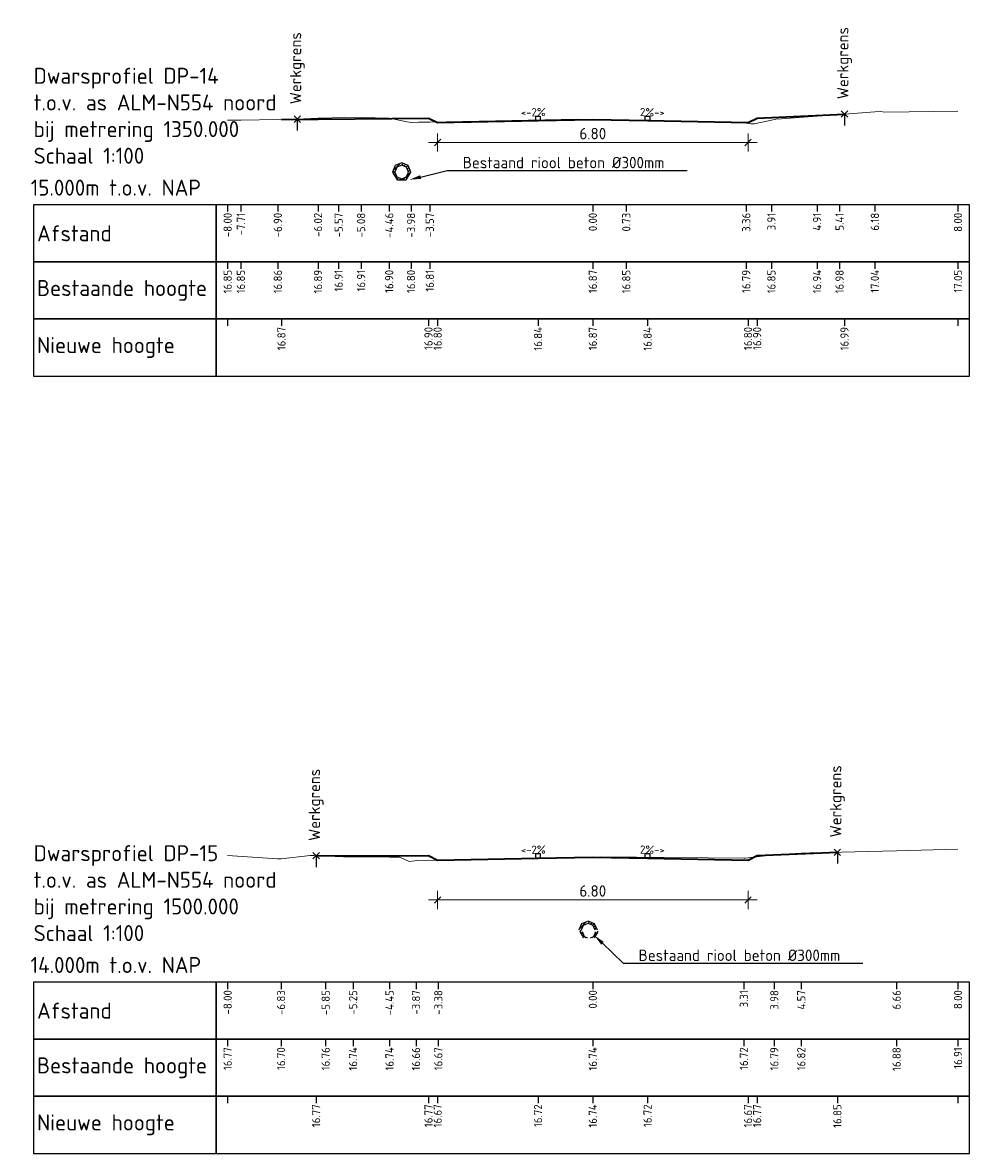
# Model space of a CAD drawing. Header units: metres. Extents: x 203119 to 207535, y 389329 to 393001.
# Tile 6 of 11: x 207404 to 207424, y 392163 to 392188. Entities that reach past the tile are written whole.
import ezdxf
from ezdxf import colors
from ezdxf.entities.mleader import LeaderData, LeaderLine
from ezdxf.math import Vec2, Vec3

# ---------------------------------------------------------------- set-up
doc = ezdxf.new("R2010")
doc.units = ezdxf.units.M
doc.layers.add('B-riool', color=253, linetype='Continuous')
for name, color, linetype, lineweight in [('B-WE-GW-MAAIVELD-GD', 93, 'Continuous', 18), ('N-WE-GW-MAAIVELD-GD', 90, 'Continuous', 35), ('N-WE-VW-MARKERING-SD', 7, 'Continuous', 25), ('X-XX-AL-DETAIL1-S', 7, 'Continuous', 18), ('X-XX-AL-DETAIL2-G', 7, 'Continuous', 25), ('X-XX-AL-M', 7, 'Continuous', 18), ('X-XX-AL-PROFIELBALK-G', 7, 'Continuous', 25), ('X-XX-AL-T18', 7, 'Continuous', 18), ('X-XX-AL-T25', 7, 'Continuous', 25), ('X-XX-AL-T35', 7, 'Continuous', 35)]:
    doc.layers.add(name, color=color, linetype=linetype, lineweight=lineweight)
doc.styles.add('NLCS-ISO', font='NLCS-ISO.ttf')
doc.styles.add('NLCS-ISO-M100-T18', font='NLCS-ISO.ttf', dxfattribs={"height": 0.18})
doc.styles.add('NLCS-ISO-M100-T25', font='NLCS-ISO.ttf', dxfattribs={"height": 0.25})
doc.dimstyles.new('NLCS-M100-T25-SCHRAP_L2_H2', dxfattribs={"dimscale": 0.1, "dimtxt": 2.5, "dimasz": 1.4, "dimexe": 2, "dimexo": 2, "dimgap": 0.7, "dimtad": 1, "dimzin": 0, "dimdsep": 46, "dimtxsty": 'NLCS-ISO-M100-T25', "dimblk": 'OBLIQUE', "dimcen": 0, "dimdle": 2, "dimclrd": 256, "dimclre": 256, "dimclrt": 256, "dimazin": 0, "dimtfac": 1, "dimtdec": 3, "dimtofl": 0, "dimtmove": 0, "dimatfit": 3, "dimldrblk": 'OBLIQUE', "dimfxl": 2, "dimfxlon": 1, "dimtfillclr": 256, "dimtolj": 1, "dimtzin": 0, "dimlwd": -1, "dimlwe": -1, "dimarcsym": 0})

# ---------------------------------------------------------------- blocks, each defined once
blk = doc.blocks.new('SVW-MARKERING_010-SO')
blk.add_lwpolyline([(-0.05, 0), (-0.05, 0.1), (0.05, 0.1), (0.05, 0)], close=True)
blk = doc.blocks.new('_Oblique')
at = {"color": 0, "linetype": 'ByBlock', "lineweight": -2}
blk.add_line((-0.5, -0.5), (0.5, 0.5), dxfattribs=at)
blk = doc.blocks.new('*D110')
at = {"layer": 'Defpoints', "color": 0, "transparency": 16777216}
for p in [(207412.748, 392185.779), (207419.548, 392185.779), (207419.548, 392185.344)]:
    blk.add_point(p, dxfattribs=at)
at = {"layer": 'X-XX-AL-M', "transparency": 16777216}
for p, q in [((207412.548, 392185.344), (207419.748, 392185.344)), ((207412.748, 392185.544), (207412.748, 392185.144)), ((207419.548, 392185.544), (207419.548, 392185.144))]:
    blk.add_line(p, q, dxfattribs=at)
at = {"layer": 'X-XX-AL-M', "transparency": 16777216, "xscale": 0.14, "yscale": 0.14, "zscale": 0.14, "rotation": 180}
blk.add_blockref('_Oblique', (207412.748, 392185.344), dxfattribs=at)
at = {"layer": 'X-XX-AL-M', "transparency": 16777216, "xscale": 0.14, "yscale": 0.14, "zscale": 0.14}
blk.add_blockref('_Oblique', (207419.548, 392185.344), dxfattribs=at)
at = {"layer": 'X-XX-AL-M', "transparency": 16777216, "insert": (207416.148, 392185.539), "char_height": 0.25, "attachment_point": 5, "style": 'NLCS-ISO-M100-T25'}
blk.add_mtext('\\A1;6.80', dxfattribs=at)
blk = doc.blocks.new('*D111')
at = {"layer": 'Defpoints', "color": 0, "transparency": 16777216}
for p in [(207412.748, 392169.626), (207419.548, 392169.626), (207419.548, 392168.757)]:
    blk.add_point(p, dxfattribs=at)
at = {"layer": 'X-XX-AL-M', "transparency": 16777216}
for p, q in [((207412.748, 392168.957), (207412.748, 392168.557)), ((207419.548, 392168.957), (207419.548, 392168.557)), ((207412.548, 392168.757), (207419.748, 392168.757))]:
    blk.add_line(p, q, dxfattribs=at)
at = {"layer": 'X-XX-AL-M', "transparency": 16777216, "xscale": 0.14, "yscale": 0.14, "zscale": 0.14, "rotation": 180}
blk.add_blockref('_Oblique', (207412.748, 392168.757), dxfattribs=at)
at = {"layer": 'X-XX-AL-M', "transparency": 16777216, "xscale": 0.14, "yscale": 0.14, "zscale": 0.14}
blk.add_blockref('_Oblique', (207419.548, 392168.757), dxfattribs=at)
at = {"layer": 'X-XX-AL-M', "transparency": 16777216, "insert": (207416.148, 392168.952), "char_height": 0.25, "attachment_point": 5, "style": 'NLCS-ISO-M100-T25'}
blk.add_mtext('\\A1;6.80', dxfattribs=at)

msp = doc.modelspace()

# ---------------------------------------------------------------- linework, layer by layer
at = {"layer": 'B-riool', "color": 253, "linetype": 'Continuous', "lineweight": -3}
for p, q in [((207415.861, 392168.062), (207415.941, 392167.926)), ((207415.956, 392167.956), (207416.03, 392167.926))]:
    msp.add_line(p, q, dxfattribs=at)
for points in [[(207411.819, 392184.839), (207411.76, 392184.698)], [(207411.778, 392184.741), (207411.917, 392184.88)], [(207411.961, 392184.898), (207411.819, 392184.839)], [(207411.961, 392184.848), (207411.855, 392184.804)], [(207411.953, 392184.845), (207411.993, 392184.885)], [(207412.103, 392184.839), (207411.961, 392184.898)], [(207412.067, 392184.804), (207411.961, 392184.848)], [(207412.008, 392184.829), (207412.043, 392184.864)], [(207412.058, 392184.808), (207412.093, 392184.843)], [(207412.161, 392184.698), (207412.103, 392184.839)], [(207411.76, 392184.698), (207411.861, 392184.525)], [(207411.777, 392184.669), (207411.814, 392184.706)], [(207411.803, 392184.624), (207411.83, 392184.651)], [(207411.855, 392184.804), (207411.811, 392184.698)], [(207411.811, 392184.698), (207411.855, 392184.592)], [(207411.829, 392184.579), (207411.851, 392184.601)], [(207411.855, 392184.592), (207411.961, 392184.548)], [(207411.855, 392184.535), (207411.895, 392184.575)], [(207411.961, 392184.548), (207412.067, 392184.592)], [(207411.986, 392184.525), (207412.044, 392184.582)], [(207412.061, 392184.525), (207412.161, 392184.698)], [(207412.111, 392184.698), (207412.067, 392184.804)], [(207412.067, 392184.592), (207412.111, 392184.698)], [(207412.077, 392184.615), (207412.161, 392184.699)], [(207412.084, 392184.764), (207412.119, 392184.799)], [(207412.105, 392184.714), (207412.14, 392184.749)], [(207411.861, 392184.525), (207412.061, 392184.525)], [(207411.916, 392184.525), (207411.945, 392184.554)], [(207412.057, 392184.525), (207412.067, 392184.534)], [(207415.903, 392168.233), (207415.844, 392168.092)], [(207415.861, 392168.133), (207416.002, 392168.274)], [(207416.046, 392168.292), (207415.903, 392168.233)], [(207416.046, 392168.242), (207415.939, 392168.198)], [(207416.037, 392168.238), (207416.078, 392168.279)], [(207416.188, 392168.233), (207416.046, 392168.292)], [(207416.152, 392168.198), (207416.046, 392168.242)], [(207416.092, 392168.223), (207416.128, 392168.258)], [(207416.142, 392168.202), (207416.178, 392168.237)], [(207416.247, 392168.092), (207416.188, 392168.233)], [(207415.861, 392168.062), (207415.897, 392168.098)], [(207415.887, 392168.018), (207415.914, 392168.045)], [(207415.939, 392168.198), (207415.894, 392168.092)], [(207415.912, 392168.062), (207415.956, 392167.956)], [(207416.197, 392168.092), (207416.152, 392168.198)], [(207416.169, 392168.158), (207416.205, 392168.194)], [(207416.17, 392167.956), (207416.214, 392168.062)], [(207416.18, 392167.981), (207416.263, 392168.064)], [(207416.185, 392167.926), (207416.264, 392168.062)], [(207416.19, 392168.108), (207416.225, 392168.144)], [(207415.93, 392167.943), (207415.952, 392167.965)], [(207415.983, 392167.926), (207415.997, 392167.939)], [(207416.095, 392167.926), (207416.17, 392167.956)], [(207416.125, 392167.926), (207416.145, 392167.946)]]:
    msp.add_lwpolyline(points, dxfattribs=at)
at = {"layer": 'B-WE-GW-MAAIVELD-GD', "color": 93, "linetype": 'Continuous', "lineweight": 18}
for points in [[(207408.148, 392185.834), (207408.437, 392185.831), (207409.247, 392185.845), (207409.815, 392185.861), (207409.833, 392185.862), (207409.856, 392185.862), (207409.884, 392185.864), (207409.92, 392185.865), (207409.967, 392185.867), (207410.032, 392185.87), (207410.128, 392185.874), (207410.284, 392185.88), (207410.579, 392185.893), (207410.703, 392185.898), (207411.072, 392185.889), (207411.687, 392185.876), (207412.081, 392185.796), (207412.165, 392185.779), (207412.332, 392185.787), (207412.342, 392185.788), (207412.577, 392185.792), (207415.812, 392185.855), (207416.148, 392185.847), (207416.88, 392185.829), (207419.509, 392185.766), (207419.612, 392185.757), (207419.681, 392185.751), (207420.061, 392185.833), (207420.155, 392185.853), (207420.285, 392185.862), (207421.062, 392185.922), (207421.553, 392185.96), (207421.754, 392185.974), (207422.327, 392186.018), (207422.447, 392186.025), (207422.542, 392186.011), (207424.148, 392186.028)], [(207408.148, 392169.729), (207409.24, 392169.657), (207409.318, 392169.659), (207409.955, 392169.731), (207410.037, 392169.727), (207410.145, 392169.721), (207410.295, 392169.712), (207410.501, 392169.705), (207410.686, 392169.698), (207410.896, 392169.698), (207411.694, 392169.693), (207411.911, 392169.69), (207412.028, 392169.64), (207412.121, 392169.601), (207412.25, 392169.615), (207412.275, 392169.618), (207412.763, 392169.627), (207416.148, 392169.694), (207416.323, 392169.698), (207419.457, 392169.671), (207419.477, 392169.671), (207419.484, 392169.672), (207420.124, 392169.747), (207420.714, 392169.779), (207420.906, 392169.788), (207420.926, 392169.788), (207420.973, 392169.788), (207420.99, 392169.788), (207422.803, 392169.832), (207424.148, 392169.866)]]:
    msp.add_lwpolyline(points, dxfattribs=at)
at = {"layer": 'N-WE-GW-MAAIVELD-GD', "linetype": 'Continuous', "lineweight": 35}
for points in [[(207409.327, 392185.847), (207412.548, 392185.879), (207412.748, 392185.779), (207414.948, 392185.823), (207416.148, 392185.847), (207417.348, 392185.823), (207419.548, 392185.779), (207419.748, 392185.879), (207421.662, 392185.968)], [(207410.086, 392169.724), (207412.548, 392169.726), (207412.748, 392169.626), (207414.948, 392169.67), (207416.148, 392169.694), (207417.348, 392169.67), (207419.548, 392169.626), (207419.748, 392169.726), (207421.506, 392169.801)]]:
    msp.add_lwpolyline(points, dxfattribs=at)
at = {"layer": 'X-XX-AL-DETAIL1-S', "color": 7, "linetype": 'Continuous', "lineweight": 18}
for p, q in [((207409.603, 392185.786), (207409.744, 392185.927)), ((207409.603, 392185.927), (207409.744, 392185.786)), ((207421.592, 392185.897), (207421.733, 392186.038)), ((207421.592, 392186.038), (207421.733, 392185.897)), ((207410.015, 392169.653), (207410.157, 392169.795)), ((207410.015, 392169.795), (207410.157, 392169.653)), ((207421.435, 392169.73), (207421.577, 392169.871)), ((207421.435, 392169.871), (207421.577, 392169.73))]:
    msp.add_line(p, q, dxfattribs=at)
at = {"layer": 'X-XX-AL-DETAIL2-G', "color": 7, "linetype": 'Continuous', "lineweight": 25}
for p, q in [((207408.148, 392181.48), (207408.148, 392181.33)), ((207409.327, 392181.48), (207409.327, 392181.33)), ((207412.548, 392181.48), (207412.548, 392181.33)), ((207412.748, 392181.48), (207412.748, 392181.33)), ((207414.948, 392181.48), (207414.948, 392181.33)), ((207416.148, 392181.48), (207416.148, 392181.33)), ((207417.348, 392181.48), (207417.348, 392181.33)), ((207419.548, 392181.48), (207419.548, 392181.33)), ((207419.748, 392181.48), (207419.748, 392181.33)), ((207421.662, 392181.48), (207421.662, 392181.33)), ((207424.148, 392181.48), (207424.148, 392181.33)), ((207408.148, 392164.455), (207408.148, 392164.305)), ((207410.086, 392164.455), (207410.086, 392164.305)), ((207412.548, 392164.455), (207412.548, 392164.305)), ((207412.748, 392164.455), (207412.748, 392164.305)), ((207414.948, 392164.455), (207414.948, 392164.305)), ((207416.148, 392164.455), (207416.148, 392164.305)), ((207417.348, 392164.455), (207417.348, 392164.305)), ((207419.548, 392164.455), (207419.548, 392164.305)), ((207419.748, 392164.455), (207419.748, 392164.305)), ((207421.506, 392164.455), (207421.506, 392164.305)), ((207424.148, 392164.455), (207424.148, 392164.305))]:
    msp.add_line(p, q, dxfattribs=at)
for points in [[(207407.898, 392180.23), (207407.898, 392181.48), (207403.898, 392181.48), (207403.898, 392180.23)], [(207407.898, 392180.23), (207424.398, 392180.23), (207424.398, 392181.48), (207407.898, 392181.48)], [(207407.898, 392163.205), (207407.898, 392164.455), (207403.898, 392164.455), (207403.898, 392163.205)], [(207407.898, 392163.205), (207424.398, 392163.205), (207424.398, 392164.455), (207407.898, 392164.455)]]:
    msp.add_3dface(points, dxfattribs=at)
at = {"layer": 'X-XX-AL-PROFIELBALK-G', "color": 7, "linetype": 'Continuous', "lineweight": 25}
for p, q in [((207408.148, 392183.98), (207408.148, 392183.83)), ((207408.437, 392183.98), (207408.437, 392183.83)), ((207409.247, 392183.98), (207409.247, 392183.83)), ((207410.128, 392183.98), (207410.128, 392183.83)), ((207410.579, 392183.98), (207410.579, 392183.83)), ((207411.072, 392183.98), (207411.072, 392183.83)), ((207411.687, 392183.98), (207411.687, 392183.83)), ((207412.165, 392183.98), (207412.165, 392183.83)), ((207412.577, 392183.98), (207412.577, 392183.83)), ((207416.148, 392183.98), (207416.148, 392183.83)), ((207416.88, 392183.98), (207416.88, 392183.83)), ((207419.509, 392183.98), (207419.509, 392183.83)), ((207420.061, 392183.98), (207420.061, 392183.83)), ((207421.062, 392183.98), (207421.062, 392183.83)), ((207421.553, 392183.98), (207421.553, 392183.83)), ((207422.327, 392183.98), (207422.327, 392183.83)), ((207424.148, 392183.98), (207424.148, 392183.83)), ((207408.148, 392182.73), (207408.148, 392182.58)), ((207408.437, 392182.73), (207408.437, 392182.58)), ((207409.247, 392182.73), (207409.247, 392182.58)), ((207410.128, 392182.73), (207410.128, 392182.58)), ((207410.579, 392182.73), (207410.579, 392182.58)), ((207411.072, 392182.73), (207411.072, 392182.58)), ((207411.687, 392182.73), (207411.687, 392182.58)), ((207412.165, 392182.73), (207412.165, 392182.58)), ((207412.577, 392182.73), (207412.577, 392182.58)), ((207416.148, 392182.73), (207416.148, 392182.58)), ((207416.88, 392182.73), (207416.88, 392182.58)), ((207419.509, 392182.73), (207419.509, 392182.58)), ((207420.061, 392182.73), (207420.061, 392182.58)), ((207421.062, 392182.73), (207421.062, 392182.58)), ((207421.553, 392182.73), (207421.553, 392182.58)), ((207422.327, 392182.73), (207422.327, 392182.58)), ((207424.148, 392182.73), (207424.148, 392182.58)), ((207408.148, 392166.955), (207408.148, 392166.805)), ((207409.318, 392166.955), (207409.318, 392166.805)), ((207410.295, 392166.955), (207410.295, 392166.805)), ((207410.896, 392166.955), (207410.896, 392166.805)), ((207411.694, 392166.955), (207411.694, 392166.805)), ((207412.275, 392166.955), (207412.275, 392166.805)), ((207412.763, 392166.955), (207412.763, 392166.805)), ((207416.148, 392166.955), (207416.148, 392166.805)), ((207419.457, 392166.955), (207419.457, 392166.805)), ((207420.124, 392166.955), (207420.124, 392166.805)), ((207420.714, 392166.955), (207420.714, 392166.805)), ((207422.803, 392166.955), (207422.803, 392166.805)), ((207424.148, 392166.955), (207424.148, 392166.805)), ((207408.148, 392165.705), (207408.148, 392165.555)), ((207409.318, 392165.705), (207409.318, 392165.555)), ((207410.295, 392165.705), (207410.295, 392165.555)), ((207410.896, 392165.705), (207410.896, 392165.555)), ((207411.694, 392165.705), (207411.694, 392165.555)), ((207412.275, 392165.705), (207412.275, 392165.555)), ((207412.763, 392165.705), (207412.763, 392165.555)), ((207416.148, 392165.705), (207416.148, 392165.555)), ((207419.457, 392165.705), (207419.457, 392165.555)), ((207420.124, 392165.705), (207420.124, 392165.555)), ((207420.714, 392165.705), (207420.714, 392165.555)), ((207422.803, 392165.705), (207422.803, 392165.555)), ((207424.148, 392165.705), (207424.148, 392165.555))]:
    msp.add_line(p, q, dxfattribs=at)
for points in [[(207407.898, 392182.73), (207407.898, 392183.98), (207403.898, 392183.98), (207403.898, 392182.73)], [(207407.898, 392182.73), (207424.398, 392182.73), (207424.398, 392183.98), (207407.898, 392183.98)], [(207407.898, 392181.48), (207407.898, 392182.73), (207403.898, 392182.73), (207403.898, 392181.48)], [(207407.898, 392181.48), (207424.398, 392181.48), (207424.398, 392182.73), (207407.898, 392182.73)], [(207407.898, 392165.705), (207407.898, 392166.955), (207403.898, 392166.955), (207403.898, 392165.705)], [(207407.898, 392165.705), (207424.398, 392165.705), (207424.398, 392166.955), (207407.898, 392166.955)], [(207407.898, 392164.455), (207407.898, 392165.705), (207403.898, 392165.705), (207403.898, 392164.455)], [(207407.898, 392164.455), (207424.398, 392164.455), (207424.398, 392165.705), (207407.898, 392165.705)]]:
    msp.add_3dface(points, dxfattribs=at)
at = {"layer": 'X-XX-AL-T25', "color": 7, "linetype": 'Continuous', "lineweight": 25}
for p, q in [((207409.673, 392185.857), (207409.673, 392185.607)), ((207421.662, 392185.968), (207421.662, 392185.718)), ((207410.086, 392169.724), (207410.086, 392169.474)), ((207421.506, 392169.801), (207421.506, 392169.551))]:
    msp.add_line(p, q, dxfattribs=at)

# ---------------------------------------------------------------- block references
at = {"layer": 'N-WE-VW-MARKERING-SD', "color": 7, "linetype": 'Continuous', "lineweight": 25}
for p in [(207414.948, 392185.823), (207417.348, 392185.823), (207414.948, 392169.67), (207417.348, 392169.67)]:
    msp.add_blockref('SVW-MARKERING_010-SO', p, dxfattribs=at)

# ---------------------------------------------------------------- texts
at = {"layer": 'X-XX-AL-T18', "char_height": 0.18, "style": 'NLCS-ISO-M100-T18'}
for s, insert, attachment_point, rotation in [('<-2%', (207415.112, 392186.103), 3, 1.1458), ('2%->', (207417.184, 392186.103), 1, 358.8542), ('<-2%', (207415.112, 392169.951), 3, 1.1458), ('2%->', (207417.184, 392169.951), 1, 358.8542)]:
    msp.add_mtext_dynamic_manual_height_columns(s, width=3.23308, gutter_width=0.9, heights=[0], dxfattribs=dict(at, insert=insert, attachment_point=attachment_point, rotation=rotation))
at = {"layer": 'X-XX-AL-T25', "color": 7, "linetype": 'Continuous', "lineweight": 25, "rotation": 90, "style": 'NLCS-ISO'}
for s, insert, char_height, attachment_point in [('{\\fNLCS-ISO|b0|i0|c0|p2;Werkgrens}', (207409.673, 392186.182), 0.25, 4), ('{\\fNLCS-ISO|b0|i0|c0|p2;Werkgrens}', (207421.662, 392186.293), 0.25, 4), ('{\\fNLCS-ISO|b0|i0|c0|p2;-8.00}', (207408.148, 392183.805), 0.18, 6), ('{\\fNLCS-ISO|b0|i0|c0|p2;-7.71}', (207408.437, 392183.805), 0.18, 6), ('{\\fNLCS-ISO|b0|i0|c0|p2;-6.90}', (207409.247, 392183.805), 0.18, 6), ('{\\fNLCS-ISO|b0|i0|c0|p2;-6.02}', (207410.128, 392183.805), 0.18, 6), ('{\\fNLCS-ISO|b0|i0|c0|p2;-5.57}', (207410.579, 392183.805), 0.18, 6), ('{\\fNLCS-ISO|b0|i0|c0|p2;-5.08}', (207411.072, 392183.805), 0.18, 6), ('{\\fNLCS-ISO|b0|i0|c0|p2;-4.46}', (207411.687, 392183.805), 0.18, 6), ('{\\fNLCS-ISO|b0|i0|c0|p2;-3.98}', (207412.165, 392183.805), 0.18, 6), ('{\\fNLCS-ISO|b0|i0|c0|p2;-3.57}', (207412.577, 392183.805), 0.18, 6), ('{\\fNLCS-ISO|b0|i0|c0|p2;0.00}', (207416.148, 392183.805), 0.18, 6), ('{\\fNLCS-ISO|b0|i0|c0|p2;0.73}', (207416.88, 392183.805), 0.18, 6), ('{\\fNLCS-ISO|b0|i0|c0|p2;3.36}', (207419.509, 392183.805), 0.18, 6), ('{\\fNLCS-ISO|b0|i0|c0|p2;3.91}', (207420.061, 392183.805), 0.18, 6), ('{\\fNLCS-ISO|b0|i0|c0|p2;4.91}', (207421.062, 392183.805), 0.18, 6), ('{\\fNLCS-ISO|b0|i0|c0|p2;5.41}', (207421.553, 392183.805), 0.18, 6), ('{\\fNLCS-ISO|b0|i0|c0|p2;6.18}', (207422.327, 392183.805), 0.18, 6), ('{\\fNLCS-ISO|b0|i0|c0|p2;8.00}', (207424.148, 392183.805), 0.18, 6), ('{\\fNLCS-ISO|b0|i0|c0|p2;16.85}', (207408.148, 392182.555), 0.18, 6), ('{\\fNLCS-ISO|b0|i0|c0|p2;16.85}', (207408.437, 392182.555), 0.18, 6), ('{\\fNLCS-ISO|b0|i0|c0|p2;16.86}', (207409.247, 392182.555), 0.18, 6), ('{\\fNLCS-ISO|b0|i0|c0|p2;16.89}', (207410.128, 392182.555), 0.18, 6), ('{\\fNLCS-ISO|b0|i0|c0|p2;16.91}', (207410.579, 392182.555), 0.18, 6), ('{\\fNLCS-ISO|b0|i0|c0|p2;16.91}', (207411.072, 392182.555), 0.18, 6), ('{\\fNLCS-ISO|b0|i0|c0|p2;16.90}', (207411.687, 392182.555), 0.18, 6), ('{\\fNLCS-ISO|b0|i0|c0|p2;16.80}', (207412.165, 392182.555), 0.18, 6), ('{\\fNLCS-ISO|b0|i0|c0|p2;16.81}', (207412.577, 392182.555), 0.18, 6), ('{\\fNLCS-ISO|b0|i0|c0|p2;16.87}', (207416.148, 392182.555), 0.18, 6), ('{\\fNLCS-ISO|b0|i0|c0|p2;16.85}', (207416.88, 392182.555), 0.18, 6), ('{\\fNLCS-ISO|b0|i0|c0|p2;16.79}', (207419.509, 392182.555), 0.18, 6), ('{\\fNLCS-ISO|b0|i0|c0|p2;16.85}', (207420.061, 392182.555), 0.18, 6), ('{\\fNLCS-ISO|b0|i0|c0|p2;16.94}', (207421.062, 392182.555), 0.18, 6), ('{\\fNLCS-ISO|b0|i0|c0|p2;16.98}', (207421.553, 392182.555), 0.18, 6), ('{\\fNLCS-ISO|b0|i0|c0|p2;17.04}', (207422.327, 392182.555), 0.18, 6), ('{\\fNLCS-ISO|b0|i0|c0|p2;17.05}', (207424.148, 392182.555), 0.18, 6), ('{\\fNLCS-ISO|b0|i0|c0|p2;}', (207408.148, 392181.305), 0.18, 6), ('{\\fNLCS-ISO|b0|i0|c0|p2;16.87}', (207409.327, 392181.305), 0.18, 6), ('{\\fNLCS-ISO|b0|i0|c0|p2;16.90}', (207412.548, 392181.305), 0.18, 6), ('{\\fNLCS-ISO|b0|i0|c0|p2;16.80}', (207412.748, 392181.305), 0.18, 6), ('{\\fNLCS-ISO|b0|i0|c0|p2;16.84}', (207414.948, 392181.305), 0.18, 6), ('{\\fNLCS-ISO|b0|i0|c0|p2;16.87}', (207416.148, 392181.305), 0.18, 6), ('{\\fNLCS-ISO|b0|i0|c0|p2;16.84}', (207417.348, 392181.305), 0.18, 6), ('{\\fNLCS-ISO|b0|i0|c0|p2;16.80}', (207419.548, 392181.305), 0.18, 6), ('{\\fNLCS-ISO|b0|i0|c0|p2;16.90}', (207419.748, 392181.305), 0.18, 6), ('{\\fNLCS-ISO|b0|i0|c0|p2;16.99}', (207421.662, 392181.305), 0.18, 6), ('{\\fNLCS-ISO|b0|i0|c0|p2;}', (207424.148, 392181.305), 0.18, 6), ('{\\fNLCS-ISO|b0|i0|c0|p2;Werkgrens}', (207410.086, 392170.049), 0.25, 4), ('{\\fNLCS-ISO|b0|i0|c0|p2;Werkgrens}', (207421.506, 392170.126), 0.25, 4), ('{\\fNLCS-ISO|b0|i0|c0|p2;-8.00}', (207408.148, 392166.78), 0.18, 6), ('{\\fNLCS-ISO|b0|i0|c0|p2;-6.83}', (207409.318, 392166.78), 0.18, 6), ('{\\fNLCS-ISO|b0|i0|c0|p2;-5.85}', (207410.295, 392166.78), 0.18, 6), ('{\\fNLCS-ISO|b0|i0|c0|p2;-5.25}', (207410.896, 392166.78), 0.18, 6), ('{\\fNLCS-ISO|b0|i0|c0|p2;-4.45}', (207411.694, 392166.78), 0.18, 6), ('{\\fNLCS-ISO|b0|i0|c0|p2;-3.87}', (207412.275, 392166.78), 0.18, 6), ('{\\fNLCS-ISO|b0|i0|c0|p2;-3.38}', (207412.763, 392166.78), 0.18, 6), ('{\\fNLCS-ISO|b0|i0|c0|p2;0.00}', (207416.148, 392166.78), 0.18, 6), ('{\\fNLCS-ISO|b0|i0|c0|p2;3.31}', (207419.457, 392166.78), 0.18, 6), ('{\\fNLCS-ISO|b0|i0|c0|p2;3.98}', (207420.124, 392166.78), 0.18, 6), ('{\\fNLCS-ISO|b0|i0|c0|p2;4.57}', (207420.714, 392166.78), 0.18, 6), ('{\\fNLCS-ISO|b0|i0|c0|p2;6.66}', (207422.803, 392166.78), 0.18, 6), ('{\\fNLCS-ISO|b0|i0|c0|p2;8.00}', (207424.148, 392166.78), 0.18, 6), ('{\\fNLCS-ISO|b0|i0|c0|p2;16.77}', (207408.148, 392165.53), 0.18, 6), ('{\\fNLCS-ISO|b0|i0|c0|p2;16.70}', (207409.318, 392165.53), 0.18, 6), ('{\\fNLCS-ISO|b0|i0|c0|p2;16.76}', (207410.295, 392165.53), 0.18, 6), ('{\\fNLCS-ISO|b0|i0|c0|p2;16.74}', (207410.896, 392165.53), 0.18, 6), ('{\\fNLCS-ISO|b0|i0|c0|p2;16.74}', (207411.694, 392165.53), 0.18, 6), ('{\\fNLCS-ISO|b0|i0|c0|p2;16.66}', (207412.275, 392165.53), 0.18, 6), ('{\\fNLCS-ISO|b0|i0|c0|p2;16.67}', (207412.763, 392165.53), 0.18, 6), ('{\\fNLCS-ISO|b0|i0|c0|p2;16.74}', (207416.148, 392165.53), 0.18, 6), ('{\\fNLCS-ISO|b0|i0|c0|p2;16.72}', (207419.457, 392165.53), 0.18, 6), ('{\\fNLCS-ISO|b0|i0|c0|p2;16.79}', (207420.124, 392165.53), 0.18, 6), ('{\\fNLCS-ISO|b0|i0|c0|p2;16.82}', (207420.714, 392165.53), 0.18, 6), ('{\\fNLCS-ISO|b0|i0|c0|p2;16.88}', (207422.803, 392165.53), 0.18, 6), ('{\\fNLCS-ISO|b0|i0|c0|p2;16.91}', (207424.148, 392165.53), 0.18, 6), ('{\\fNLCS-ISO|b0|i0|c0|p2;}', (207408.148, 392164.28), 0.18, 6), ('{\\fNLCS-ISO|b0|i0|c0|p2;16.77}', (207410.086, 392164.28), 0.18, 6), ('{\\fNLCS-ISO|b0|i0|c0|p2;16.77}', (207412.548, 392164.28), 0.18, 6), ('{\\fNLCS-ISO|b0|i0|c0|p2;16.67}', (207412.748, 392164.28), 0.18, 6), ('{\\fNLCS-ISO|b0|i0|c0|p2;16.72}', (207414.948, 392164.28), 0.18, 6), ('{\\fNLCS-ISO|b0|i0|c0|p2;16.74}', (207416.148, 392164.28), 0.18, 6), ('{\\fNLCS-ISO|b0|i0|c0|p2;16.72}', (207417.348, 392164.28), 0.18, 6), ('{\\fNLCS-ISO|b0|i0|c0|p2;16.67}', (207419.548, 392164.28), 0.18, 6), ('{\\fNLCS-ISO|b0|i0|c0|p2;16.77}', (207419.748, 392164.28), 0.18, 6), ('{\\fNLCS-ISO|b0|i0|c0|p2;16.85}', (207421.506, 392164.28), 0.18, 6), ('{\\fNLCS-ISO|b0|i0|c0|p2;}', (207424.148, 392164.28), 0.18, 6)]:
    msp.add_mtext(s, dxfattribs=dict(at, insert=insert, char_height=char_height, attachment_point=attachment_point))
at = {"layer": 'X-XX-AL-T25', "color": 7, "linetype": 'Continuous', "lineweight": 25, "char_height": 0.35, "attachment_point": 4, "style": 'NLCS-ISO'}
for s, insert in [('{\\C256;Afstand}', (207403.973, 392183.355)), ('{\\fNLCS-ISO|b0|i0|c0|p2;\\C256;Bestaande hoogte}', (207403.973, 392182.105)), ('{\\fNLCS-ISO|b0|i0|c0|p2;\\C256;Nieuwe hoogte}', (207403.973, 392180.855)), ('{\\C256;Afstand}', (207403.973, 392166.33)), ('{\\fNLCS-ISO|b0|i0|c0|p2;\\C256;Bestaande hoogte}', (207403.973, 392165.08)), ('{\\fNLCS-ISO|b0|i0|c0|p2;\\C256;Nieuwe hoogte}', (207403.973, 392163.83))]:
    msp.add_mtext(s, dxfattribs=dict(at, insert=insert))
at = {"layer": 'X-XX-AL-T35', "color": 7, "linetype": 'Continuous', "lineweight": 35, "char_height": 0.35, "style": 'NLCS-ISO'}
for s, insert, attachment_point in [('{\\C256;Dwarsprofiel DP-14\\Pt.o.v. as ALM-N554 noord\\Pbij metrering 1350.000\\PSchaal 1:100}', (207403.898, 392186.98), 1), ('{\\C256;15.000m t.o.v. NAP}', (207405.698, 392184.18), 8), ('{\\C256;Dwarsprofiel DP-15\\Pt.o.v. as ALM-N554 noord\\Pbij metrering 1500.000\\PSchaal 1:100}', (207403.898, 392169.955), 1), ('{\\C256;14.000m t.o.v. NAP}', (207405.698, 392167.155), 8)]:
    msp.add_mtext(s, dxfattribs=dict(at, insert=insert, attachment_point=attachment_point))

# ---------------------------------------------------------------- dimensions: what is measured, and where the dimension line sits
at = {"layer": 'X-XX-AL-M'}
for base, p1, p2, picture, middle in [((207419.548, 392185.344), (207412.748, 392185.779), (207419.548, 392185.779), '*D110', (207416.148, 392185.539)), ((207419.548, 392168.757), (207412.748, 392169.626), (207419.548, 392169.626), '*D111', (207416.148, 392168.952))]:
    dim = msp.add_linear_dim(base=base, p1=p1, p2=p2, dimstyle='NLCS-M100-T25-SCHRAP_L2_H2', dxfattribs=at)
    dim.commit()
    dim.dimension.update_dxf_attribs({"geometry": picture, "text_midpoint": middle})

# ---------------------------------------------------------------- leaders
at = {"layer": 'X-XX-AL-T25', "color": 253}
ml = msp.add_multileader_mtext('Standard', dxfattribs=at)
ml.set_content('Bestaand riool beton{\\C7; }%%C300mm', color=253, style='NLCS-ISO-M100-T25')
ml.set_leader_properties(color=256, linetype='ByLayer', lineweight=-1)
ml.build(insert=Vec2(0, 0))
ml.multileader.update_dxf_attribs({"text_left_attachment_type": 5, "text_right_attachment_type": 5, "dogleg_length": 0.25, "arrow_head_size": 0.25})
ctx = ml.context
ctx.base_point, ctx.char_height, ctx.arrow_head_size, ctx.landing_gap_size, ctx.plane_origin = Vec3(207413.207, 392184.73), 0.25, 0.25, 0.09, Vec3(207409.371, 392183.954)
ctx.left_attachment, ctx.right_attachment = 5, 5
notes = []
notes.append((ctx, [(0, (1, 1, 0), (207412.957, 392184.73), (1, 0), 0.25, [(0, [(207412.133, 392184.53)], 0, [])])]))
ctx.mtext.insert, ctx.mtext.flow_direction = Vec3(207413.297, 392185.03), 5
ml = msp.add_multileader_mtext('Standard', dxfattribs=at)
ml.set_content('Bestaand riool beton{\\C7; }%%C300mm', color=253, style='NLCS-ISO-M100-T25')
ml.set_leader_properties(color=256, linetype='ByLayer', lineweight=-1)
ml.build(insert=Vec2(0, 0))
ml.multileader.update_dxf_attribs({"text_left_attachment_type": 5, "text_right_attachment_type": 5, "dogleg_length": 0.25, "arrow_head_size": 0.25})
ctx = ml.context
ctx.base_point, ctx.char_height, ctx.arrow_head_size, ctx.landing_gap_size, ctx.plane_origin = Vec3(207417.06, 392167.369), 0.25, 0.25, 0.09, Vec3(207413.224, 392166.593)
ctx.left_attachment, ctx.right_attachment = 5, 5
notes.append((ctx, [(0, (1, 1, 0), (207416.81, 392167.369), (1, 0), 0.25, [(0, [(207416.18, 392167.981)], 0, [])])]))
ctx.mtext.insert, ctx.mtext.flow_direction = Vec3(207417.15, 392167.669), 5
for ctx, leaders in notes:
    for number, flags, end, landing, length, lines in leaders:
        leader = LeaderData()
        leader.index, (leader.has_last_leader_line, leader.has_dogleg_vector, leader.attachment_direction) = number, flags
        leader.last_leader_point, leader.dogleg_vector, leader.dogleg_length = Vec3(end), Vec3(landing), length
        for number, points, colour, breaks in lines:
            line = LeaderLine()
            line.index, line.vertices, line.color, line.breaks = number, Vec3.list(points), colors.encode_raw_color(colour), breaks
            leader.lines.append(line)
        ctx.leaders.append(leader)

doc.saveas('drawing.dxf')
